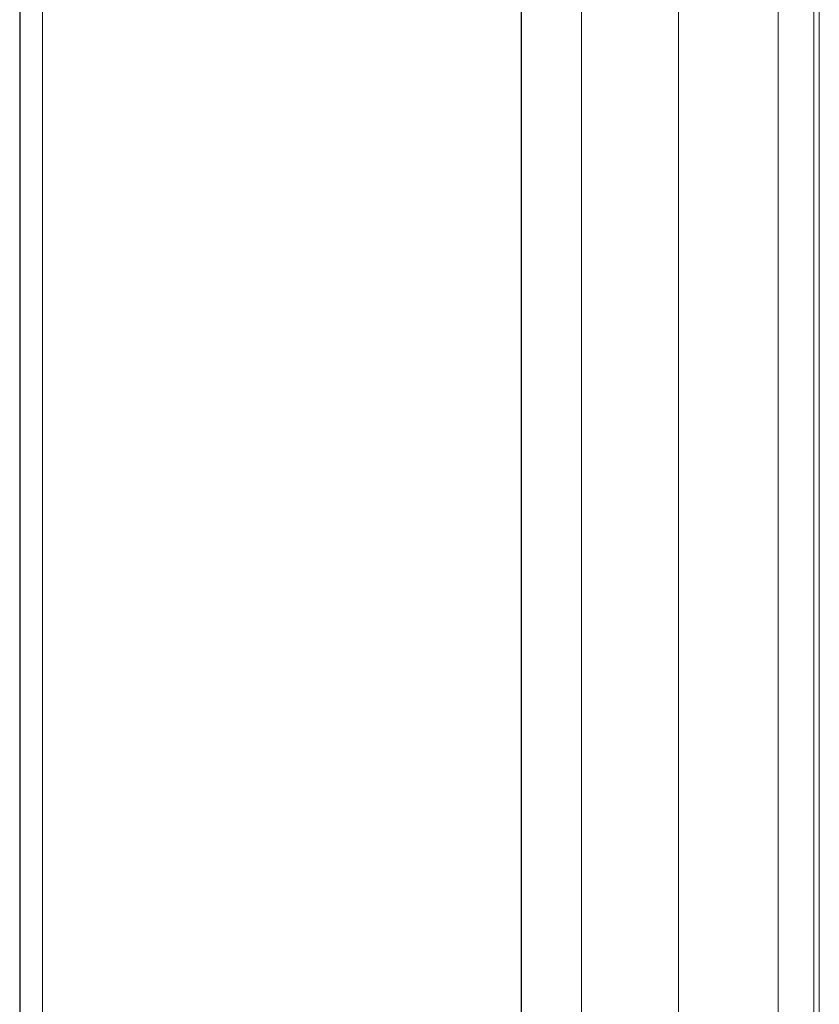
# Paper-space layout 'Blatt2' of a CAD drawing. Header units: millimetres. Extents: x 5 to 418, y 2 to 292.
# Tile 19 of 112: x 129 to 142, y 153 to 169. Entities that reach past the tile are written whole.
import ezdxf

# ---------------------------------------------------------------- set-up
doc = ezdxf.new("R2010")
doc.units = ezdxf.units.MM

psp = doc.layouts.new('Blatt2')

# ---------------------------------------------------------------- linework, layer by layer
at = {"color": 7, "linetype": 'Continuous', "lineweight": 18}
for p, q in [((142.057, 118.184), (142.057, 188.402)), ((141.398, 123.785), (141.398, 187.002)), ((141.972, 186.993), (141.972, 123.777)), ((139.807, 186.084), (139.807, 123.046)), ((138.259, 122.989), (138.259, 186.027)), ((129.653, 182.72), (129.653, 141.942))]:
    psp.add_line(p, q, dxfattribs=at)
at = {"color": 7, "linetype": 'Continuous', "lineweight": 25}
for p, q in [((137.3, 123.251), (137.3, 186.406)), ((129.287, 183.231), (129.287, 142.453))]:
    psp.add_line(p, q, dxfattribs=at)

doc.saveas('drawing.dxf')
